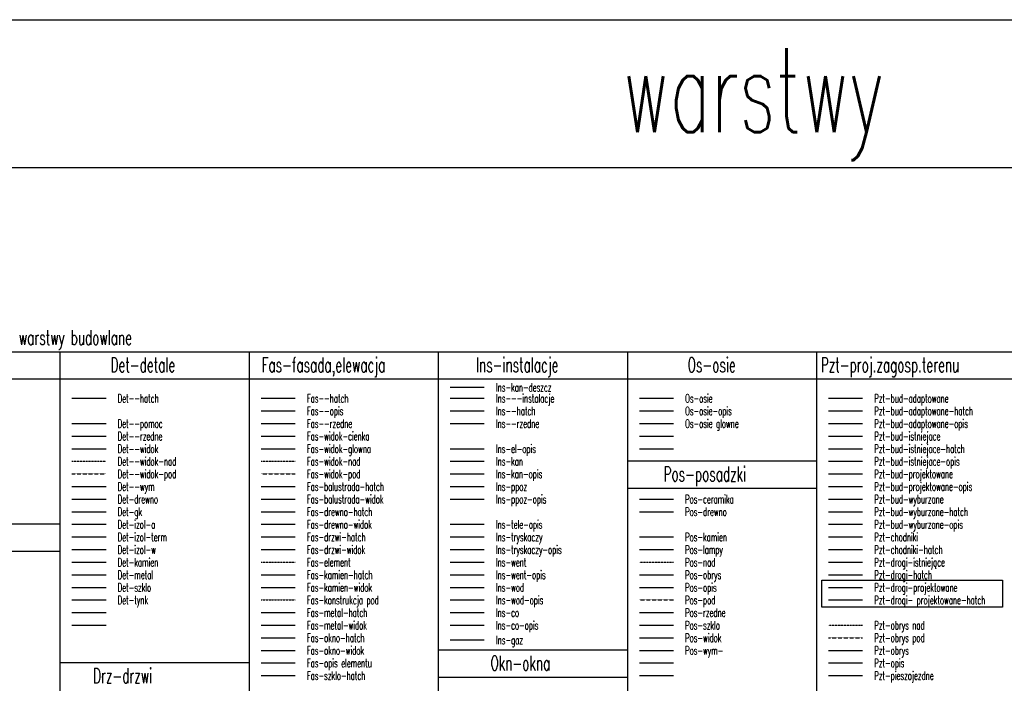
# Model space of a CAD drawing. Extents: x -7228 to 74941, y -112898 to 85621.
# Tile 140 of 256: x 1156 to 3498, y 413 to 1993. Entities that reach past the tile are written whole.
import ezdxf

# ---------------------------------------------------------------- set-up
doc = ezdxf.new("R2010")
doc.units = 0
for name, pattern in [('CENTER', [2, 1.25, -0.25, 0.25, -0.25]), ('DASHED', [0.75, 0.5, -0.25]), ('DASHED2', [0.375, 0.25, -0.125])]:
    doc.linetypes.add(name, pattern=pattern)
doc.layers.get('0').update_dxf_attribs({"color": 101, "linetype": 'CONTINUOUS'})
for name, color, linetype in [('Det--hatch', 8, 'CONTINUOUS'), ('Det--pomoc', 222, 'CONTINUOUS'), ('Det--rzedne', 52, 'CONTINUOUS'), ('Det--widok', 8, 'CONTINUOUS'), ('Det--widok-nad', 5, 'DASHED2'), ('Det--widok-pod', 5, 'DASHED'), ('Det--wym-', 8, 'CONTINUOUS'), ('Det-drewno', 22, 'CONTINUOUS'), ('Det-gk', 130, 'CONTINUOUS'), ('Det-izol-a', 151, 'CONTINUOUS'), ('Det-izol-term', 151, 'CONTINUOUS'), ('Det-izol-w', 144, 'CONTINUOUS'), ('Det-kamien', 31, 'CONTINUOUS'), ('Det-metal', 141, 'CONTINUOUS'), ('Det-szklo', 134, 'CONTINUOUS'), ('Det-tynk', 7, 'CONTINUOUS'), ('Fas--hatch', 8, 'CONTINUOUS'), ('Fas--opis', 41, 'CONTINUOUS'), ('Fas--rzedne', 52, 'CONTINUOUS'), ('Fas--widok-cienka', 9, 'CONTINUOUS'), ('Fas--widok-glowna', 7, 'CONTINUOUS'), ('Fas--widok-nad', 5, 'DASHED2'), ('Fas--widok-pod', 5, 'DASHED'), ('Fas-balustrada-hatch', 254, 'CONTINUOUS'), ('Fas-balustrada-widok', 114, 'CONTINUOUS'), ('Fas-drewno-hatch', 22, 'CONTINUOUS'), ('Fas-drewno-widok', 8, 'CONTINUOUS'), ('Fas-drzwi-hatch', 253, 'CONTINUOUS'), ('Fas-drzwi-widok', 8, 'CONTINUOUS'), ('Fas-element', 135, 'DASHED2'), ('Fas-kamien-hatch', 31, 'CONTINUOUS'), ('Fas-kamien-widok', 8, 'CONTINUOUS'), ('Fas-konstrukcja pod', 5, 'DASHED2'), ('Fas-metal-hatch', 253, 'CONTINUOUS'), ('Fas-metal-widok', 8, 'CONTINUOUS'), ('Fas-okno-hatch', 251, 'CONTINUOUS'), ('Fas-okno-widok', 8, 'CONTINUOUS'), ('Fas-opis elementu', 41, 'CONTINUOUS'), ('Fas-szklo-hatch', 252, 'CONTINUOUS'), ('Ins---instalacje', 8, 'CONTINUOUS'), ('Ins--hatch', 8, 'CONTINUOUS'), ('Ins--rzedne', 52, 'CONTINUOUS'), ('Ins-co', 2, 'CONTINUOUS'), ('Ins-co-opis', 2, 'CONTINUOUS'), ('Ins-el-opis', 232, 'CONTINUOUS'), ('ins-gaz', 50, 'CONTINUOUS'), ('Ins-kan', 54, 'CONTINUOUS'), ('ins-kan-deszcz', 132, 'CONTINUOUS'), ('Ins-kan-opis', 54, 'CONTINUOUS'), ('Ins-ppoz', 240, 'CONTINUOUS'), ('Ins-ppoz-opis', 240, 'CONTINUOUS'), ('Ins-tele-opis', 216, 'CONTINUOUS'), ('Ins-tryskaczy', 152, 'CONTINUOUS'), ('Ins-tryskaczy-opis', 155, 'CONTINUOUS'), ('Ins-went', 141, 'CONTINUOUS'), ('Ins-went-opis', 141, 'CONTINUOUS'), ('Ins-wod', 4, 'CONTINUOUS'), ('Ins-wod-opis', 155, 'CONTINUOUS'), ('Os-osie', 14, 'CENTER'), ('Os-osie glowne', 1, 'CENTER'), ('Os-osie-opis', 16, 'CONTINUOUS'), ('Pos-ceramika', 14, 'CONTINUOUS'), ('Pos-drewno', 22, 'CONTINUOUS'), ('Pos-kamien', 31, 'CONTINUOUS'), ('Pos-lampy', 35, 'CONTINUOUS'), ('Pos-nad', 21, 'DASHED2'), ('Pos-obrys', 11, 'CONTINUOUS'), ('Pos-opis', 125, 'CONTINUOUS'), ('Pos-pod', 21, 'DASHED'), ('Pos-rzedne', 122, 'CONTINUOUS'), ('Pos-szklo', 134, 'CONTINUOUS'), ('Pos-widok', 121, 'CONTINUOUS'), ('Pos-wym-', 8, 'CONTINUOUS'), ('Pzt-bud adaptowane', 5, 'CONTINUOUS'), ('Pzt-bud adaptowane-hatch', 8, 'CONTINUOUS'), ('Pzt-bud adaptowane-opis', 41, 'CONTINUOUS'), ('Pzt-bud istniejace', 1, 'CONTINUOUS'), ('Pzt-bud istniejace-hatch', 252, 'CONTINUOUS'), ('Pzt-bud istniejace-opis', 41, 'CONTINUOUS'), ('Pzt-bud projektowane', 5, 'CONTINUOUS'), ('Pzt-bud projektowane-opis', 41, 'CONTINUOUS'), ('Pzt-bud wyburzane', 2, 'CONTINUOUS'), ('Pzt-bud wyburzane-hatch', 8, 'CONTINUOUS'), ('Pzt-bud wyburzane-opis', 41, 'CONTINUOUS'), ('Pzt-chodniki', 8, 'CONTINUOUS'), ('Pzt-chodniki-hatch', 252, 'CONTINUOUS'), ('Pzt-drogi', 9, 'CONTINUOUS'), ('Pzt-drogi-hatch', 253, 'CONTINUOUS'), ('Pzt-obrys', 8, 'CONTINUOUS'), ('Pzt-obrys nad', 5, 'DASHED2'), ('Pzt-obrys pod', 44, 'DASHED'), ('Pzt-opis', 41, 'CONTINUOUS'), ('Pzt-pieszojezdne', 9, 'CONTINUOUS')]:
    doc.layers.add(name, color=color, linetype=linetype)
doc.styles.add('KA wymiar', font='romans.shx', dxfattribs={"width": 0.6})

msp = doc.modelspace()

# ---------------------------------------------------------------- linework, layer by layer
for p, q in [((-7228.311, 1640.516), (5439.899, 1640.516)), ((802.193, 1202.408), (5302.193, 1202.408)), ((1252.193, -192.3), (1252.193, 1202.408)), ((1702.193, -192.3), (1702.193, 1202.408)), ((2152.193, -192.3), (2152.193, 1202.408)), ((2602.193, -192.3), (2602.193, 1202.408)), ((3052.193, -192.3), (3052.193, 1202.408)), ((802.193, 1137.408), (5302.193, 1137.408)), ((2629.899, 1001.492), (2710.898, 1001.492)), ((2629.899, 971.492), (2710.898, 971.492)), ((2602.193, 942.408), (3052.193, 942.408)), ((2602.193, 877.408), (3052.193, 877.408)), ((802.193, 792.408), (1252.193, 792.408)), ((802.193, 727.408), (1252.193, 727.408)), ((1279.899, 581.492), (1360.898, 581.492)), ((1279.899, 551.492), (1360.898, 551.492)), ((2152.193, 492.408), (2602.193, 492.408)), ((1252.193, 462.408), (1702.193, 462.408)), ((2629.899, 461.492), (2710.898, 461.492)), ((2152.193, 427.408), (2602.193, 427.408)), ((2629.899, 431.492), (2710.898, 431.492))]:
    msp.add_line(p, q)
msp.add_lwpolyline([(-7228.311, 1992.57), (5439.899, 1992.57), (5439.899, -4155.465), (-7228.311, -4155.465)], close=True)
at = {"layer": 'Det--hatch'}
msp.add_line((1279.899, 1091.492), (1360.898, 1091.492), dxfattribs=at)
at = {"layer": 'Det--pomoc'}
msp.add_line((1279.899, 1031.492), (1360.898, 1031.492), dxfattribs=at)
at = {"layer": 'Det--rzedne'}
msp.add_line((1279.899, 1001.492), (1360.898, 1001.492), dxfattribs=at)
at = {"layer": 'Det--widok'}
msp.add_line((1279.899, 971.492), (1360.898, 971.492), dxfattribs=at)
at = {"layer": 'Det--widok-nad'}
msp.add_line((1279.899, 941.492), (1360.898, 941.492), dxfattribs=at)
at = {"layer": 'Det--widok-pod'}
msp.add_line((1279.899, 911.492), (1360.898, 911.492), dxfattribs=at)
at = {"layer": 'Det--wym-'}
msp.add_line((1279.899, 881.492), (1360.898, 881.492), dxfattribs=at)
at = {"layer": 'Det-drewno'}
msp.add_line((1279.899, 851.492), (1360.898, 851.492), dxfattribs=at)
at = {"layer": 'Det-gk'}
msp.add_line((1279.899, 821.492), (1360.898, 821.492), dxfattribs=at)
at = {"layer": 'Det-izol-a'}
msp.add_line((1279.899, 791.492), (1360.898, 791.492), dxfattribs=at)
at = {"layer": 'Det-izol-term'}
msp.add_line((1279.899, 761.492), (1360.898, 761.492), dxfattribs=at)
at = {"layer": 'Det-izol-w'}
msp.add_line((1279.899, 731.492), (1360.898, 731.492), dxfattribs=at)
at = {"layer": 'Det-kamien'}
msp.add_line((1279.899, 701.492), (1360.898, 701.492), dxfattribs=at)
at = {"layer": 'Det-metal'}
msp.add_line((1279.899, 671.492), (1360.898, 671.492), dxfattribs=at)
at = {"layer": 'Det-szklo'}
msp.add_line((1279.899, 641.492), (1360.898, 641.492), dxfattribs=at)
at = {"layer": 'Det-tynk'}
msp.add_line((1279.899, 611.492), (1360.898, 611.492), dxfattribs=at)
at = {"layer": 'Fas--hatch'}
msp.add_line((1729.899, 1091.492), (1810.898, 1091.492), dxfattribs=at)
at = {"layer": 'Fas--opis'}
msp.add_line((1729.899, 1061.492), (1810.898, 1061.492), dxfattribs=at)
at = {"layer": 'Fas--rzedne'}
msp.add_line((1729.899, 1031.492), (1810.898, 1031.492), dxfattribs=at)
at = {"layer": 'Fas--widok-cienka'}
msp.add_line((1729.899, 1001.492), (1810.898, 1001.492), dxfattribs=at)
at = {"layer": 'Fas--widok-glowna'}
msp.add_line((1729.899, 971.492), (1810.898, 971.492), dxfattribs=at)
at = {"layer": 'Fas--widok-nad'}
msp.add_line((1729.899, 941.492), (1810.898, 941.492), dxfattribs=at)
at = {"layer": 'Fas--widok-pod'}
msp.add_line((1729.899, 911.492), (1810.898, 911.492), dxfattribs=at)
at = {"layer": 'Fas-balustrada-hatch'}
msp.add_line((1729.899, 881.492), (1810.898, 881.492), dxfattribs=at)
at = {"layer": 'Fas-balustrada-widok'}
msp.add_line((1729.899, 851.492), (1810.898, 851.492), dxfattribs=at)
at = {"layer": 'Fas-drewno-hatch'}
msp.add_line((1729.899, 821.492), (1810.898, 821.492), dxfattribs=at)
at = {"layer": 'Fas-drewno-widok'}
msp.add_line((1729.899, 791.492), (1810.898, 791.492), dxfattribs=at)
at = {"layer": 'Fas-drzwi-hatch'}
msp.add_line((1729.899, 761.492), (1810.898, 761.492), dxfattribs=at)
at = {"layer": 'Fas-drzwi-widok'}
msp.add_line((1729.899, 731.492), (1810.898, 731.492), dxfattribs=at)
at = {"layer": 'Fas-element'}
msp.add_line((1729.899, 701.492), (1810.898, 701.492), dxfattribs=at)
at = {"layer": 'Fas-kamien-hatch'}
msp.add_line((1729.899, 671.492), (1810.898, 671.492), dxfattribs=at)
at = {"layer": 'Fas-kamien-widok'}
msp.add_line((1729.899, 641.492), (1810.898, 641.492), dxfattribs=at)
at = {"layer": 'Fas-konstrukcja pod'}
msp.add_line((1729.899, 611.492), (1810.898, 611.492), dxfattribs=at)
at = {"layer": 'Fas-metal-hatch'}
msp.add_line((1729.899, 581.492), (1810.898, 581.492), dxfattribs=at)
at = {"layer": 'Fas-metal-widok'}
msp.add_line((1729.899, 551.492), (1810.898, 551.492), dxfattribs=at)
at = {"layer": 'Fas-okno-hatch'}
msp.add_line((1729.899, 521.492), (1810.898, 521.492), dxfattribs=at)
at = {"layer": 'Fas-okno-widok'}
msp.add_line((1729.899, 491.492), (1810.898, 491.492), dxfattribs=at)
at = {"layer": 'Fas-opis elementu'}
msp.add_line((1729.899, 461.492), (1810.898, 461.492), dxfattribs=at)
at = {"layer": 'Fas-szklo-hatch'}
msp.add_line((1729.899, 431.492), (1810.898, 431.492), dxfattribs=at)
at = {"layer": 'Ins---instalacje'}
msp.add_line((2179.899, 1091.492), (2260.898, 1091.492), dxfattribs=at)
at = {"layer": 'Ins--hatch'}
msp.add_line((2179.899, 1061.492), (2260.898, 1061.492), dxfattribs=at)
at = {"layer": 'Ins--rzedne'}
msp.add_line((2179.899, 1031.492), (2260.898, 1031.492), dxfattribs=at)
at = {"layer": 'Ins-co'}
msp.add_line((2179.899, 581.492), (2260.898, 581.492), dxfattribs=at)
at = {"layer": 'Ins-co-opis'}
msp.add_line((2179.899, 551.492), (2260.898, 551.492), dxfattribs=at)
at = {"layer": 'Ins-el-opis'}
msp.add_line((2179.899, 971.492), (2260.898, 971.492), dxfattribs=at)
at = {"layer": 'ins-gaz'}
msp.add_line((2179.899, 516.26), (2260.898, 516.26), dxfattribs=at)
at = {"layer": 'Ins-kan'}
msp.add_line((2179.899, 941.492), (2260.898, 941.492), dxfattribs=at)
at = {"layer": 'ins-kan-deszcz'}
msp.add_line((2179.899, 1117.665), (2260.898, 1117.665), dxfattribs=at)
at = {"layer": 'Ins-kan-opis'}
msp.add_line((2179.899, 911.492), (2260.898, 911.492), dxfattribs=at)
at = {"layer": 'Ins-ppoz'}
msp.add_line((2179.899, 881.492), (2260.898, 881.492), dxfattribs=at)
at = {"layer": 'Ins-ppoz-opis'}
msp.add_line((2179.899, 851.492), (2260.898, 851.492), dxfattribs=at)
at = {"layer": 'Ins-tele-opis'}
msp.add_line((2179.899, 791.492), (2260.898, 791.492), dxfattribs=at)
at = {"layer": 'Ins-tryskaczy'}
msp.add_line((2179.899, 761.492), (2260.898, 761.492), dxfattribs=at)
at = {"layer": 'Ins-tryskaczy-opis'}
msp.add_line((2179.899, 731.492), (2260.898, 731.492), dxfattribs=at)
at = {"layer": 'Ins-went'}
msp.add_line((2179.899, 701.492), (2260.898, 701.492), dxfattribs=at)
at = {"layer": 'Ins-went-opis'}
msp.add_line((2179.899, 671.492), (2260.898, 671.492), dxfattribs=at)
at = {"layer": 'Ins-wod'}
msp.add_line((2179.899, 641.492), (2260.898, 641.492), dxfattribs=at)
at = {"layer": 'Ins-wod-opis'}
msp.add_line((2179.899, 611.492), (2260.898, 611.492), dxfattribs=at)
at = {"layer": 'Os-osie'}
msp.add_line((2629.899, 1091.492), (2710.898, 1091.492), dxfattribs=at)
at = {"layer": 'Os-osie glowne'}
msp.add_line((2629.899, 1031.492), (2710.898, 1031.492), dxfattribs=at)
at = {"layer": 'Os-osie-opis'}
msp.add_line((2629.899, 1061.492), (2710.898, 1061.492), dxfattribs=at)
at = {"layer": 'Pos-ceramika'}
msp.add_line((2629.899, 851.492), (2710.898, 851.492), dxfattribs=at)
at = {"layer": 'Pos-drewno'}
msp.add_line((2629.899, 821.492), (2710.898, 821.492), dxfattribs=at)
at = {"layer": 'Pos-kamien'}
msp.add_line((2629.899, 761.492), (2710.898, 761.492), dxfattribs=at)
at = {"layer": 'Pos-lampy'}
msp.add_line((2629.899, 731.492), (2710.898, 731.492), dxfattribs=at)
at = {"layer": 'Pos-nad'}
msp.add_line((2629.899, 701.492), (2710.898, 701.492), dxfattribs=at)
at = {"layer": 'Pos-obrys'}
msp.add_line((2629.899, 671.492), (2710.898, 671.492), dxfattribs=at)
at = {"layer": 'Pos-opis'}
msp.add_line((2629.899, 641.492), (2710.898, 641.492), dxfattribs=at)
at = {"layer": 'Pos-pod'}
msp.add_line((2629.899, 611.492), (2710.898, 611.492), dxfattribs=at)
at = {"layer": 'Pos-rzedne'}
msp.add_line((2629.899, 581.492), (2710.898, 581.492), dxfattribs=at)
at = {"layer": 'Pos-szklo'}
msp.add_line((2629.899, 551.492), (2710.898, 551.492), dxfattribs=at)
at = {"layer": 'Pos-widok'}
msp.add_line((2629.899, 521.492), (2710.898, 521.492), dxfattribs=at)
at = {"layer": 'Pos-wym-'}
msp.add_line((2629.899, 491.492), (2710.898, 491.492), dxfattribs=at)
at = {"layer": 'Pzt-bud adaptowane'}
msp.add_line((3079.899, 1091.492), (3160.898, 1091.492), dxfattribs=at)
at = {"layer": 'Pzt-bud adaptowane-hatch'}
msp.add_line((3079.899, 1061.492), (3160.898, 1061.492), dxfattribs=at)
at = {"layer": 'Pzt-bud adaptowane-opis'}
msp.add_line((3079.899, 1031.492), (3160.898, 1031.492), dxfattribs=at)
at = {"layer": 'Pzt-bud istniejace'}
msp.add_line((3079.899, 1001.492), (3160.898, 1001.492), dxfattribs=at)
at = {"layer": 'Pzt-bud istniejace-hatch'}
msp.add_line((3079.899, 971.492), (3160.898, 971.492), dxfattribs=at)
at = {"layer": 'Pzt-bud istniejace-opis'}
msp.add_line((3079.899, 941.492), (3160.898, 941.492), dxfattribs=at)
at = {"layer": 'Pzt-bud projektowane'}
msp.add_line((3079.899, 911.492), (3160.898, 911.492), dxfattribs=at)
at = {"layer": 'Pzt-bud projektowane-opis'}
msp.add_line((3079.899, 881.492), (3160.898, 881.492), dxfattribs=at)
at = {"layer": 'Pzt-bud wyburzane'}
msp.add_line((3079.899, 851.492), (3160.898, 851.492), dxfattribs=at)
at = {"layer": 'Pzt-bud wyburzane-hatch'}
msp.add_line((3079.899, 821.492), (3160.898, 821.492), dxfattribs=at)
at = {"layer": 'Pzt-bud wyburzane-opis'}
msp.add_line((3079.899, 791.492), (3160.898, 791.492), dxfattribs=at)
at = {"layer": 'Pzt-chodniki'}
msp.add_line((3079.899, 761.492), (3160.898, 761.492), dxfattribs=at)
at = {"layer": 'Pzt-chodniki-hatch'}
msp.add_line((3079.899, 731.492), (3160.898, 731.492), dxfattribs=at)
at = {"layer": 'Pzt-drogi'}
msp.add_line((3079.899, 701.492), (3160.898, 701.492), dxfattribs=at)
at = {"layer": 'Pzt-drogi', "color": 211}
msp.add_line((3079.899, 641.492), (3160.898, 641.492), dxfattribs=at)
msp.add_lwpolyline([(3063.932, 658.45), (3493.908, 658.45), (3493.908, 594.018), (3063.932, 594.018)], close=True, dxfattribs=at)
at = {"layer": 'Pzt-drogi-hatch'}
msp.add_line((3079.899, 671.492), (3160.898, 671.492), dxfattribs=at)
at = {"layer": 'Pzt-drogi-hatch', "color": 251}
msp.add_line((3079.899, 611.492), (3160.898, 611.492), dxfattribs=at)
at = {"layer": 'Pzt-obrys'}
msp.add_line((3079.899, 491.492), (3160.898, 491.492), dxfattribs=at)
at = {"layer": 'Pzt-obrys nad'}
msp.add_line((3079.899, 551.492), (3160.898, 551.492), dxfattribs=at)
at = {"layer": 'Pzt-obrys pod'}
msp.add_line((3079.899, 521.492), (3160.898, 521.492), dxfattribs=at)
at = {"layer": 'Pzt-opis'}
msp.add_line((3079.899, 461.492), (3160.898, 461.492), dxfattribs=at)
at = {"layer": 'Pzt-pieszojezdne'}
msp.add_line((3079.899, 431.492), (3160.898, 431.492), dxfattribs=at)

# ---------------------------------------------------------------- texts
at = {"style": 'KA wymiar', "width": 0.6}
for s, height, p in [('warstwy', 200, (2588.992, 1724.95)), ('KA-standard - warstwy budowlane', 35, (919.475, 1218.72)), ('Det-detale', 35, (1371.654, 1153.72)), ('Fas-fasada,elewacja', 35, (1731.073, 1153.72)), ('Ins-instalacje', 35, (2241.052, 1153.72)), ('Os-osie', 35, (2744.69, 1153.72)), ('Pzt-proj.zagosp.terenu', 35, (3061.554, 1153.72)), ('Pos-posadzki', 35, (2687.344, 893.72)), ('Okn-okna', 35, (2275.629, 443.72)), ('Drz-drzwi', 35, (1330.266, 413.72))]:
    msp.add_text(s, height=height, dxfattribs=at).set_placement(p)
at = {"layer": 'Det--hatch', "style": 'KA wymiar', "width": 0.6}
msp.add_text('Det--hatch', height=20, dxfattribs=at).set_placement((1388.671, 1081.281))
at = {"layer": 'Det--pomoc', "style": 'KA wymiar', "width": 0.6}
msp.add_text('Det--pomoc', height=20, dxfattribs=at).set_placement((1388.671, 1021.281))
at = {"layer": 'Det--rzedne', "style": 'KA wymiar', "width": 0.6}
msp.add_text('Det--rzedne', height=20, dxfattribs=at).set_placement((1388.671, 991.281))
at = {"layer": 'Det--widok', "style": 'KA wymiar', "width": 0.6}
msp.add_text('Det--widok', height=20, dxfattribs=at).set_placement((1388.671, 961.281))
at = {"layer": 'Det--widok-nad', "style": 'KA wymiar', "width": 0.6}
msp.add_text('Det--widok-nad', height=20, dxfattribs=at).set_placement((1388.671, 931.281))
at = {"layer": 'Det--widok-pod', "style": 'KA wymiar', "width": 0.6}
msp.add_text('Det--widok-pod', height=20, dxfattribs=at).set_placement((1388.671, 901.281))
at = {"layer": 'Det--wym-', "style": 'KA wymiar', "width": 0.6}
msp.add_text('Det--wym', height=20, dxfattribs=at).set_placement((1388.671, 871.281))
at = {"layer": 'Det-drewno', "style": 'KA wymiar', "width": 0.6}
msp.add_text('Det-drewno', height=20, dxfattribs=at).set_placement((1388.671, 841.281))
at = {"layer": 'Det-gk', "style": 'KA wymiar', "width": 0.6}
msp.add_text('Det-gk', height=20, dxfattribs=at).set_placement((1388.671, 811.281))
at = {"layer": 'Det-izol-a', "style": 'KA wymiar', "width": 0.6}
msp.add_text('Det-izol-a', height=20, dxfattribs=at).set_placement((1388.671, 781.281))
at = {"layer": 'Det-izol-term', "style": 'KA wymiar', "width": 0.6}
msp.add_text('Det-izol-term', height=20, dxfattribs=at).set_placement((1388.671, 751.281))
at = {"layer": 'Det-izol-w', "style": 'KA wymiar', "width": 0.6}
msp.add_text('Det-izol-w', height=20, dxfattribs=at).set_placement((1388.671, 721.281))
at = {"layer": 'Det-kamien', "style": 'KA wymiar', "width": 0.6}
msp.add_text('Det-kamien', height=20, dxfattribs=at).set_placement((1388.671, 691.281))
at = {"layer": 'Det-metal', "style": 'KA wymiar', "width": 0.6}
msp.add_text('Det-metal', height=20, dxfattribs=at).set_placement((1388.671, 661.281))
at = {"layer": 'Det-szklo', "style": 'KA wymiar', "width": 0.6}
msp.add_text('Det-szklo', height=20, dxfattribs=at).set_placement((1388.671, 631.281))
at = {"layer": 'Det-tynk', "style": 'KA wymiar', "width": 0.6}
msp.add_text('Det-tynk', height=20, dxfattribs=at).set_placement((1388.671, 601.281))
at = {"layer": 'Fas--hatch', "style": 'KA wymiar', "width": 0.6}
msp.add_text('Fas--hatch', height=20, dxfattribs=at).set_placement((1838.671, 1081.281))
at = {"layer": 'Fas--opis', "style": 'KA wymiar', "width": 0.6}
msp.add_text('Fas--opis', height=20, dxfattribs=at).set_placement((1838.671, 1051.281))
at = {"layer": 'Fas--rzedne', "style": 'KA wymiar', "width": 0.6}
msp.add_text('Fas--rzedne', height=20, dxfattribs=at).set_placement((1838.671, 1021.281))
at = {"layer": 'Fas--widok-cienka', "style": 'KA wymiar', "width": 0.6}
msp.add_text('Fas-widok-cienka', height=20, dxfattribs=at).set_placement((1838.671, 991.281))
at = {"layer": 'Fas--widok-glowna', "style": 'KA wymiar', "width": 0.6}
msp.add_text('Fas-widok-glowna', height=20, dxfattribs=at).set_placement((1838.671, 961.281))
at = {"layer": 'Fas--widok-nad', "style": 'KA wymiar', "width": 0.6}
msp.add_text('Fas-widok-nad', height=20, dxfattribs=at).set_placement((1838.671, 931.281))
at = {"layer": 'Fas--widok-pod', "style": 'KA wymiar', "width": 0.6}
msp.add_text('Fas-widok-pod', height=20, dxfattribs=at).set_placement((1838.671, 901.281))
at = {"layer": 'Fas-balustrada-hatch', "style": 'KA wymiar', "width": 0.6}
msp.add_text('Fas-balustrada-hatch', height=20, dxfattribs=at).set_placement((1838.671, 871.281))
at = {"layer": 'Fas-balustrada-widok', "style": 'KA wymiar', "width": 0.6}
msp.add_text('Fas-balustrada-widok', height=20, dxfattribs=at).set_placement((1838.671, 841.281))
at = {"layer": 'Fas-drewno-hatch', "style": 'KA wymiar', "width": 0.6}
msp.add_text('Fas-drewno-hatch', height=20, dxfattribs=at).set_placement((1838.671, 811.281))
at = {"layer": 'Fas-drewno-widok', "style": 'KA wymiar', "width": 0.6}
msp.add_text('Fas-drewno-widok', height=20, dxfattribs=at).set_placement((1838.671, 781.281))
at = {"layer": 'Fas-drzwi-hatch', "style": 'KA wymiar', "width": 0.6}
msp.add_text('Fas-drzwi-hatch', height=20, dxfattribs=at).set_placement((1838.671, 751.281))
at = {"layer": 'Fas-drzwi-widok', "style": 'KA wymiar', "width": 0.6}
msp.add_text('Fas-drzwi-widok', height=20, dxfattribs=at).set_placement((1838.671, 721.281))
at = {"layer": 'Fas-element', "style": 'KA wymiar', "width": 0.6}
msp.add_text('Fas-element', height=20, dxfattribs=at).set_placement((1838.671, 691.281))
at = {"layer": 'Fas-kamien-hatch', "style": 'KA wymiar', "width": 0.6}
msp.add_text('Fas-kamien-hatch', height=20, dxfattribs=at).set_placement((1838.671, 661.281))
at = {"layer": 'Fas-kamien-widok', "style": 'KA wymiar', "width": 0.6}
msp.add_text('Fas-kamien-widok', height=20, dxfattribs=at).set_placement((1838.671, 631.281))
at = {"layer": 'Fas-konstrukcja pod', "style": 'KA wymiar', "width": 0.6}
msp.add_text('Fas-konstrukcja pod', height=20, dxfattribs=at).set_placement((1838.671, 601.281))
at = {"layer": 'Fas-metal-hatch', "style": 'KA wymiar', "width": 0.6}
msp.add_text('Fas-metal-hatch', height=20, dxfattribs=at).set_placement((1838.671, 571.281))
at = {"layer": 'Fas-metal-widok', "style": 'KA wymiar', "width": 0.6}
msp.add_text('Fas-metal-widok', height=20, dxfattribs=at).set_placement((1838.671, 541.281))
at = {"layer": 'Fas-okno-hatch', "style": 'KA wymiar', "width": 0.6}
msp.add_text('Fas-okno-hatch', height=20, dxfattribs=at).set_placement((1838.671, 511.281))
at = {"layer": 'Fas-okno-widok', "style": 'KA wymiar', "width": 0.6}
msp.add_text('Fas-okno-widok', height=20, dxfattribs=at).set_placement((1838.671, 481.281))
at = {"layer": 'Fas-opis elementu', "style": 'KA wymiar', "width": 0.6}
msp.add_text('Fas-opis elementu', height=20, dxfattribs=at).set_placement((1838.671, 451.281))
at = {"layer": 'Fas-szklo-hatch', "style": 'KA wymiar', "width": 0.6}
msp.add_text('Fas-szklo-hatch', height=20, dxfattribs=at).set_placement((1838.671, 421.281))
at = {"layer": 'Ins---instalacje', "style": 'KA wymiar', "width": 0.6}
msp.add_text('Ins---instalacje', height=20, dxfattribs=at).set_placement((2288.671, 1081.281))
at = {"layer": 'Ins--hatch', "style": 'KA wymiar', "width": 0.6}
msp.add_text('Ins--hatch', height=20, dxfattribs=at).set_placement((2288.671, 1051.281))
at = {"layer": 'Ins--rzedne', "style": 'KA wymiar', "width": 0.6}
msp.add_text('Ins--rzedne', height=20, dxfattribs=at).set_placement((2288.671, 1021.281))
at = {"layer": 'Ins-co', "style": 'KA wymiar', "width": 0.6}
msp.add_text('Ins-co', height=20, dxfattribs=at).set_placement((2288.671, 571.281))
at = {"layer": 'Ins-co-opis', "style": 'KA wymiar', "width": 0.6}
msp.add_text('Ins-co-opis', height=20, dxfattribs=at).set_placement((2288.671, 541.281))
at = {"layer": 'Ins-el-opis', "style": 'KA wymiar', "width": 0.6}
msp.add_text('Ins-el-opis', height=20, dxfattribs=at).set_placement((2288.671, 961.281))
at = {"layer": 'ins-gaz', "style": 'KA wymiar', "width": 0.6}
msp.add_text('Ins-gaz', height=20, dxfattribs=at).set_placement((2288.671, 506.049))
at = {"layer": 'Ins-kan', "style": 'KA wymiar', "width": 0.6}
msp.add_text('Ins-kan', height=20, dxfattribs=at).set_placement((2288.671, 931.281))
at = {"layer": 'ins-kan-deszcz', "style": 'KA wymiar', "width": 0.6}
msp.add_text('Ins-kan-deszcz', height=20, dxfattribs=at).set_placement((2288.671, 1107.454))
at = {"layer": 'Ins-kan-opis', "style": 'KA wymiar', "width": 0.6}
msp.add_text('Ins-kan-opis', height=20, dxfattribs=at).set_placement((2288.671, 901.281))
at = {"layer": 'Ins-ppoz', "style": 'KA wymiar', "width": 0.6}
msp.add_text('Ins-ppoz', height=20, dxfattribs=at).set_placement((2288.671, 871.281))
at = {"layer": 'Ins-ppoz-opis', "style": 'KA wymiar', "width": 0.6}
msp.add_text('Ins-ppoz-opis', height=20, dxfattribs=at).set_placement((2288.671, 841.281))
at = {"layer": 'Ins-tele-opis', "style": 'KA wymiar', "width": 0.6}
msp.add_text('Ins-tele-opis', height=20, dxfattribs=at).set_placement((2288.671, 781.281))
at = {"layer": 'Ins-tryskaczy', "style": 'KA wymiar', "width": 0.6}
msp.add_text('Ins-tryskaczy', height=20, dxfattribs=at).set_placement((2288.671, 751.281))
at = {"layer": 'Ins-tryskaczy-opis', "style": 'KA wymiar', "width": 0.6}
msp.add_text('Ins-tryskaczy-opis', height=20, dxfattribs=at).set_placement((2288.671, 721.281))
at = {"layer": 'Ins-went', "style": 'KA wymiar', "width": 0.6}
msp.add_text('Ins-went', height=20, dxfattribs=at).set_placement((2288.671, 691.281))
at = {"layer": 'Ins-went-opis', "style": 'KA wymiar', "width": 0.6}
msp.add_text('Ins-went-opis', height=20, dxfattribs=at).set_placement((2288.671, 661.281))
at = {"layer": 'Ins-wod', "style": 'KA wymiar', "width": 0.6}
msp.add_text('Ins-wod', height=20, dxfattribs=at).set_placement((2288.671, 631.281))
at = {"layer": 'Ins-wod-opis', "style": 'KA wymiar', "width": 0.6}
msp.add_text('Ins-wod-opis', height=20, dxfattribs=at).set_placement((2288.671, 601.281))
at = {"layer": 'Os-osie', "style": 'KA wymiar', "width": 0.6}
msp.add_text('Os-osie', height=20, dxfattribs=at).set_placement((2738.671, 1081.281))
at = {"layer": 'Os-osie glowne', "style": 'KA wymiar', "width": 0.6}
msp.add_text('Os-osie glowne', height=20, dxfattribs=at).set_placement((2738.671, 1021.281))
at = {"layer": 'Os-osie-opis', "style": 'KA wymiar', "width": 0.6}
msp.add_text('Os-osie-opis', height=20, dxfattribs=at).set_placement((2738.671, 1051.281))
at = {"layer": 'Pos-ceramika', "style": 'KA wymiar', "width": 0.6}
msp.add_text('Pos-ceramika', height=20, dxfattribs=at).set_placement((2738.671, 841.281))
at = {"layer": 'Pos-drewno', "style": 'KA wymiar', "width": 0.6}
msp.add_text('Pos-drewno', height=20, dxfattribs=at).set_placement((2738.671, 811.281))
at = {"layer": 'Pos-kamien', "style": 'KA wymiar', "width": 0.6}
msp.add_text('Pos-kamien', height=20, dxfattribs=at).set_placement((2738.671, 751.281))
at = {"layer": 'Pos-lampy', "style": 'KA wymiar', "width": 0.6}
msp.add_text('Pos-lampy', height=20, dxfattribs=at).set_placement((2738.671, 721.281))
at = {"layer": 'Pos-nad', "style": 'KA wymiar', "width": 0.6}
msp.add_text('Pos-nad', height=20, dxfattribs=at).set_placement((2738.671, 691.281))
at = {"layer": 'Pos-obrys', "style": 'KA wymiar', "width": 0.6}
msp.add_text('Pos-obrys', height=20, dxfattribs=at).set_placement((2738.671, 661.281))
at = {"layer": 'Pos-opis', "style": 'KA wymiar', "width": 0.6}
msp.add_text('Pos-opis', height=20, dxfattribs=at).set_placement((2738.671, 631.281))
at = {"layer": 'Pos-pod', "style": 'KA wymiar', "width": 0.6}
msp.add_text('Pos-pod', height=20, dxfattribs=at).set_placement((2738.671, 601.281))
at = {"layer": 'Pos-rzedne', "style": 'KA wymiar', "width": 0.6}
msp.add_text('Pos-rzedne', height=20, dxfattribs=at).set_placement((2738.671, 571.281))
at = {"layer": 'Pos-szklo', "style": 'KA wymiar', "width": 0.6}
msp.add_text('Pos-szklo', height=20, dxfattribs=at).set_placement((2738.671, 541.281))
at = {"layer": 'Pos-widok', "style": 'KA wymiar', "width": 0.6}
msp.add_text('Pos-widok', height=20, dxfattribs=at).set_placement((2738.671, 511.281))
at = {"layer": 'Pos-wym-', "style": 'KA wymiar', "width": 0.6}
msp.add_text('Pos-wym-', height=20, dxfattribs=at).set_placement((2738.671, 481.281))
at = {"layer": 'Pzt-bud adaptowane', "style": 'KA wymiar', "width": 0.6}
msp.add_text('Pzt-bud-adaptowane', height=20, dxfattribs=at).set_placement((3188.671, 1081.281))
at = {"layer": 'Pzt-bud adaptowane-hatch', "style": 'KA wymiar', "width": 0.6}
msp.add_text('Pzt-bud-adaptowane-hatch', height=20, dxfattribs=at).set_placement((3188.671, 1051.281))
at = {"layer": 'Pzt-bud adaptowane-opis', "style": 'KA wymiar', "width": 0.6}
msp.add_text('Pzt-bud-adaptowane-opis', height=20, dxfattribs=at).set_placement((3188.671, 1021.281))
at = {"layer": 'Pzt-bud istniejace', "style": 'KA wymiar', "width": 0.6}
msp.add_text('Pzt-bud-istniejace', height=20, dxfattribs=at).set_placement((3188.671, 991.281))
at = {"layer": 'Pzt-bud istniejace-hatch', "style": 'KA wymiar', "width": 0.6}
msp.add_text('Pzt-bud-istniejace-hatch', height=20, dxfattribs=at).set_placement((3188.671, 961.281))
at = {"layer": 'Pzt-bud istniejace-opis', "style": 'KA wymiar', "width": 0.6}
msp.add_text('Pzt-bud-istniejace-opis', height=20, dxfattribs=at).set_placement((3188.671, 931.281))
at = {"layer": 'Pzt-bud projektowane', "style": 'KA wymiar', "width": 0.6}
msp.add_text('Pzt-bud-projektowane', height=20, dxfattribs=at).set_placement((3188.671, 901.281))
at = {"layer": 'Pzt-bud projektowane-opis', "style": 'KA wymiar', "width": 0.6}
msp.add_text('Pzt-bud-projektowane-opis', height=20, dxfattribs=at).set_placement((3188.671, 871.281))
at = {"layer": 'Pzt-bud wyburzane', "style": 'KA wymiar', "width": 0.6}
msp.add_text('Pzt-bud-wyburzane', height=20, dxfattribs=at).set_placement((3188.671, 841.281))
at = {"layer": 'Pzt-bud wyburzane-hatch', "style": 'KA wymiar', "width": 0.6}
msp.add_text('Pzt-bud-wyburzane-hatch', height=20, dxfattribs=at).set_placement((3188.671, 811.281))
at = {"layer": 'Pzt-bud wyburzane-opis', "style": 'KA wymiar', "width": 0.6}
msp.add_text('Pzt-bud-wyburzane-opis', height=20, dxfattribs=at).set_placement((3188.671, 781.281))
at = {"layer": 'Pzt-chodniki', "style": 'KA wymiar', "width": 0.6}
msp.add_text('Pzt-chodniki', height=20, dxfattribs=at).set_placement((3188.671, 751.281))
at = {"layer": 'Pzt-chodniki-hatch', "style": 'KA wymiar', "width": 0.6}
msp.add_text('Pzt-chodniki-hatch', height=20, dxfattribs=at).set_placement((3188.671, 721.281))
at = {"layer": 'Pzt-drogi', "style": 'KA wymiar', "width": 0.6}
msp.add_text('Pzt-drogi-istniejące', height=20, dxfattribs=at).set_placement((3188.671, 691.281))
at = {"layer": 'Pzt-drogi', "color": 211, "style": 'KA wymiar', "width": 0.6}
msp.add_text('Pzt-drogi-projektowane', height=20, dxfattribs=at).set_placement((3188.671, 631.281))
at = {"layer": 'Pzt-drogi-hatch', "style": 'KA wymiar', "width": 0.6}
msp.add_text('Pzt-drogi-hatch', height=20, dxfattribs=at).set_placement((3188.671, 661.281))
at = {"layer": 'Pzt-drogi-hatch', "color": 251, "style": 'KA wymiar', "width": 0.6}
msp.add_text('Pzt-drogi- projektowane-hatch', height=20, dxfattribs=at).set_placement((3188.671, 601.281))
at = {"layer": 'Pzt-obrys', "style": 'KA wymiar', "width": 0.6}
msp.add_text('Pzt-obrys', height=20, dxfattribs=at).set_placement((3188.671, 481.281))
at = {"layer": 'Pzt-obrys nad', "style": 'KA wymiar', "width": 0.6}
msp.add_text('Pzt-obrys nad', height=20, dxfattribs=at).set_placement((3188.671, 541.281))
at = {"layer": 'Pzt-obrys pod', "style": 'KA wymiar', "width": 0.6}
msp.add_text('Pzt-obrys pod', height=20, dxfattribs=at).set_placement((3188.671, 511.281))
at = {"layer": 'Pzt-opis', "style": 'KA wymiar', "width": 0.6}
msp.add_text('Pzt-opis', height=20, dxfattribs=at).set_placement((3188.671, 451.281))
at = {"layer": 'Pzt-pieszojezdne', "style": 'KA wymiar', "width": 0.6}
msp.add_text('Pzt-pieszojezdne', height=20, dxfattribs=at).set_placement((3188.671, 421.281))

doc.saveas('drawing.dxf')
